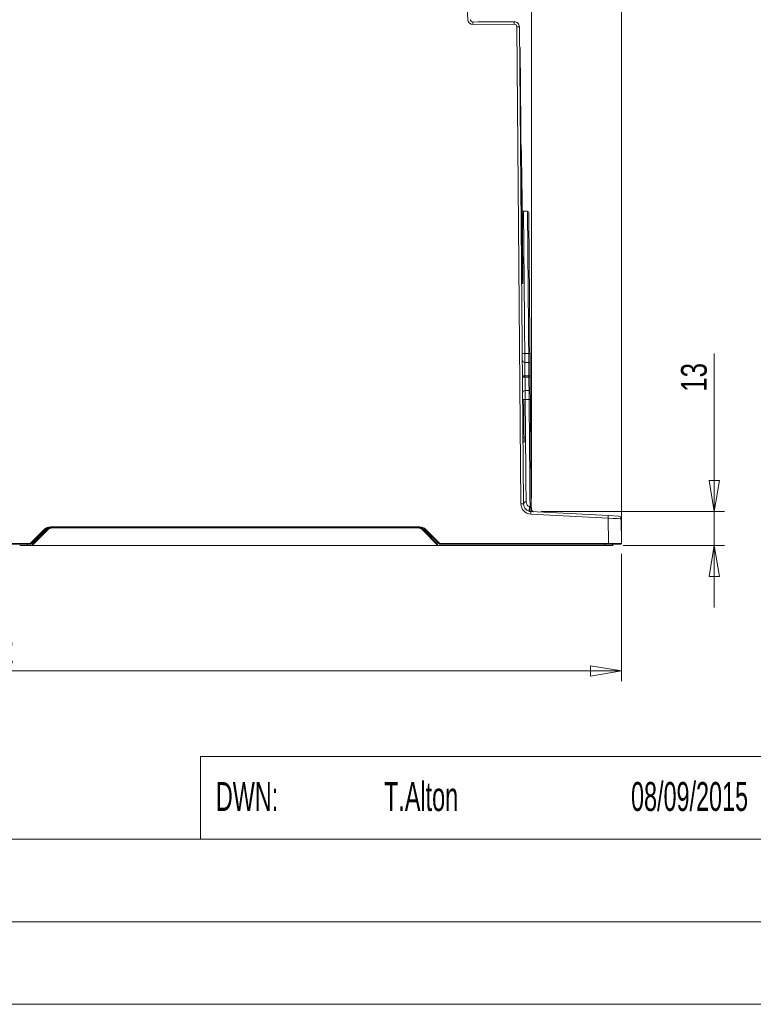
# Model space of a CAD drawing. Header units: millimetres. Extents: x 0 to 2100, y 0 to 1485.
# Tile 65 of 123: x 1137 to 1493, y 35 to 512. Entities that reach past the tile are written whole.
import ezdxf

# ---------------------------------------------------------------- set-up
doc = ezdxf.new("R2010")
doc.units = ezdxf.units.MM
doc.header["$LTSCALE"] = 5
doc.styles.add('SLDTEXTSTYLE0', font='TXT', dxfattribs={"width": 0.605})
doc.styles.add('SLDTEXTSTYLE1', font='TXT', dxfattribs={"width": 0.75})
doc.dimstyles.new('SLDDIMSTYLE0', dxfattribs={"dimtxt": 12.5, "dimasz": 15, "dimexe": 0, "dimexo": 0.0625, "dimgap": 3.125, "dimtad": 1, "dimdec": 0, "dimlfac": 0.8, "dimrnd": 1e-09, "dimzin": 12, "dimdsep": 46, "dimtxsty": 'SLDTEXTSTYLE1', "dimblk1": 'CLOSED', "dimblk2": 'CLOSED', "dimsah": 1, "dimcen": 0.09, "dimadec": 0, "dimazin": 3, "dimtfac": 1, "dimtofl": 0, "dimtmove": 0, "dimatfit": 3, "dimldrblk": 'CLOSED', "dimfxl": 0, "dimfrac": 2, "dimtolj": 1, "dimtzin": 12, "dimarcsym": 0})
doc.dimstyles.new('SLDDIMSTYLE2', dxfattribs={"dimtxt": 12.5, "dimasz": 15, "dimexe": 0, "dimexo": 0.0625, "dimgap": 3.125, "dimtad": 1, "dimdec": 0, "dimlfac": 0.8, "dimrnd": 1e-09, "dimzin": 12, "dimdsep": 46, "dimtxsty": 'SLDTEXTSTYLE1', "dimblk1": 'CLOSED', "dimblk2": 'CLOSED', "dimsah": 1, "dimcen": 0.09, "dimadec": 0, "dimazin": 3, "dimtfac": 1, "dimtmove": 0, "dimatfit": 0, "dimldrblk": 'CLOSED', "dimfxl": 0, "dimfrac": 2, "dimtolj": 1, "dimtzin": 12, "dimarcsym": 0})

# ---------------------------------------------------------------- blocks, each defined once
blk = doc.blocks.new('_CLOSED')
at = {"color": 0, "linetype": 'ByBlock', "lineweight": -2}
for p, q in [((-1, 0.166667), (0, 0)), ((-1, 0.166667), (-1, -0.166667)), ((0, 0), (-1, -0.166667)), ((0, 0), (-1, 0))]:
    blk.add_line(p, q, dxfattribs=at)
blk = doc.blocks.new('_D_8')
at = {"color": 7, "linetype": 'Continuous', "lineweight": 0}
for p, q in [((1336.11, 551.19), (1336.11, 650.58)), ((1428.91, 262.98), (1428.91, 650.58)), ((1428.91, 645.58), (1336.11, 645.58))]:
    blk.add_line(p, q, dxfattribs=at)
at = {"color": 7, "linetype": 'Continuous', "lineweight": 0, "xscale": 15, "yscale": 15, "rotation": 180.0000000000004}
blk.add_blockref('_CLOSED', (1336.11, 645.58), dxfattribs=at)
at = {"color": 7, "linetype": 'Continuous', "lineweight": 0, "xscale": 15, "yscale": 15}
blk.add_blockref('_CLOSED', (1428.91, 645.58), dxfattribs=at)
at = {"color": 7, "linetype": 'Continuous', "lineweight": 0, "insert": (1373.28, 661.69), "char_height": 12.5, "attachment_point": 1, "style": 'SLDTEXTSTYLE1'}
blk.add_mtext('74', dxfattribs=at)
blk = doc.blocks.new('_D_9')
at = {"color": 7, "linetype": 'Continuous', "lineweight": 0}
for p, q in [((864.18, 549.44), (864.18, 715.62)), ((1428.91, 262.98), (1428.91, 715.62)), ((1428.91, 710.62), (864.18, 710.62))]:
    blk.add_line(p, q, dxfattribs=at)
at = {"color": 7, "linetype": 'Continuous', "lineweight": 0, "xscale": 15, "yscale": 15, "rotation": 180.0000000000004}
blk.add_blockref('_CLOSED', (864.18, 710.62), dxfattribs=at)
at = {"color": 7, "linetype": 'Continuous', "lineweight": 0, "xscale": 15, "yscale": 15}
blk.add_blockref('_CLOSED', (1428.91, 710.62), dxfattribs=at)
at = {"color": 7, "linetype": 'Continuous', "lineweight": 0, "insert": (1132.69, 726.73), "char_height": 12.5, "attachment_point": 1, "style": 'SLDTEXTSTYLE1'}
blk.add_mtext('452', dxfattribs=at)
blk = doc.blocks.new('_D_10')
at = {"color": 7, "linetype": 'Continuous', "lineweight": 0}
for p, q in [((825.43, 450.25), (825.43, 739.23)), ((1428.91, 262.98), (1428.91, 739.23)), ((825.43, 734.23), (1428.91, 734.23))]:
    blk.add_line(p, q, dxfattribs=at)
at = {"color": 7, "linetype": 'Continuous', "lineweight": 0, "xscale": 15, "yscale": 15}
for p, rotation in [((825.43, 734.23), 179.9999999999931), ((1428.91, 734.23), 359.9999999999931)]:
    blk.add_blockref('_CLOSED', p, dxfattribs=dict(at, rotation=rotation))
at = {"color": 7, "linetype": 'Continuous', "lineweight": 0, "insert": (1113.32, 750.34), "char_height": 12.5, "attachment_point": 1, "style": 'SLDTEXTSTYLE1'}
blk.add_mtext('483', dxfattribs=at)
blk = doc.blocks.new('_D_11')
at = {"color": 7, "linetype": 'Continuous', "lineweight": 0}
for p, q in [((809.9, 335.25), (809.9, 764.07)), ((1428.91, 262.98), (1428.91, 764.07)), ((809.9, 759.07), (1428.91, 759.07))]:
    blk.add_line(p, q, dxfattribs=at)
at = {"color": 7, "linetype": 'Continuous', "lineweight": 0, "xscale": 15, "yscale": 15}
for p, rotation in [((809.9, 759.07), 180.0000000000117), ((1428.91, 759.07), 1.165355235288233e-11)]:
    blk.add_blockref('_CLOSED', p, dxfattribs=dict(at, rotation=rotation))
at = {"color": 7, "linetype": 'Continuous', "lineweight": 0, "insert": (1105.55, 775.18), "char_height": 12.5, "attachment_point": 1, "style": 'SLDTEXTSTYLE1'}
blk.add_mtext('495', dxfattribs=at)
blk = doc.blocks.new('_D_12')
at = {"color": 7, "linetype": 'Continuous', "lineweight": 0}
for p, q in [((826.38, 253.74), (826.38, 191.39)), ((1428.91, 252.98), (1428.91, 191.39)), ((1428.91, 196.39), (826.38, 196.39))]:
    blk.add_line(p, q, dxfattribs=at)
at = {"color": 7, "linetype": 'Continuous', "lineweight": 0, "xscale": 15, "yscale": 15, "rotation": 180.0000000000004}
blk.add_blockref('_CLOSED', (826.38, 196.39), dxfattribs=at)
at = {"color": 7, "linetype": 'Continuous', "lineweight": 0, "xscale": 15, "yscale": 15}
blk.add_blockref('_CLOSED', (1428.91, 196.39), dxfattribs=at)
at = {"color": 7, "linetype": 'Continuous', "lineweight": 0, "insert": (1113.79, 212.51), "char_height": 12.5, "attachment_point": 1, "style": 'SLDTEXTSTYLE1'}
blk.add_mtext('482', dxfattribs=at)
blk = doc.blocks.new('_D_13')
at = {"color": 7, "linetype": 'Continuous', "lineweight": 0}
for p, q in [((1193.98, 561.43), (702.69, 561.43)), ((707.69, 257.05), (707.69, 561.43)), ((825.39, 257.05), (702.69, 257.05))]:
    blk.add_line(p, q, dxfattribs=at)
at = {"color": 7, "linetype": 'Continuous', "lineweight": 0, "xscale": 15, "yscale": 15}
for p, rotation in [((707.69, 561.43), 90.0000000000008), ((707.69, 257.05), 270.0000000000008)]:
    blk.add_blockref('_CLOSED', p, dxfattribs=dict(at, rotation=rotation))
at = {"color": 7, "linetype": 'Continuous', "lineweight": 0, "insert": (691.58, 395.39), "char_height": 12.5, "attachment_point": 1, "rotation": 90, "style": 'SLDTEXTSTYLE1'}
blk.add_mtext('244', dxfattribs=at)
blk = doc.blocks.new('_D_14')
at = {"color": 7, "linetype": 'Continuous', "lineweight": 0}
for p, q in [((1473.91, 273.52), (1473.91, 349.97)), ((1390.11, 273.52), (1478.91, 273.52)), ((1473.91, 257.05), (1473.91, 273.52)), ((1429.78, 257.05), (1478.91, 257.05)), ((1473.91, 257.05), (1473.91, 227.05))]:
    blk.add_line(p, q, dxfattribs=at)
at = {"color": 7, "linetype": 'Continuous', "lineweight": 0, "xscale": 15, "yscale": 15}
for p, rotation in [((1473.91, 273.52), 270.0000000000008), ((1473.91, 257.05), 90.00000000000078)]:
    blk.add_blockref('_CLOSED', p, dxfattribs=dict(at, rotation=rotation))
at = {"color": 7, "linetype": 'Continuous', "lineweight": 0, "insert": (1457.8, 331.49), "char_height": 12.5, "attachment_point": 1, "rotation": 90, "style": 'SLDTEXTSTYLE1'}
blk.add_mtext('13', dxfattribs=at)
blk = doc.blocks.new('_D_15')
at = {"color": 7, "linetype": 'Continuous', "lineweight": 0}
for p, q in [((1385.32, 279.81), (1385.32, 625.62)), ((1428.91, 262.98), (1428.91, 625.62)), ((1385.32, 620.62), (1355.32, 620.62)), ((1428.91, 620.62), (1385.32, 620.62)), ((1428.91, 620.62), (1458.91, 620.62))]:
    blk.add_line(p, q, dxfattribs=at)
at = {"color": 7, "linetype": 'Continuous', "lineweight": 0, "xscale": 15, "yscale": 15}
blk.add_blockref('_CLOSED', (1385.32, 620.62), dxfattribs=at)
at = {"color": 7, "linetype": 'Continuous', "lineweight": 0, "xscale": 15, "yscale": 15, "rotation": 180.0000000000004}
blk.add_blockref('_CLOSED', (1428.91, 620.62), dxfattribs=at)
at = {"color": 7, "linetype": 'Continuous', "lineweight": 0, "insert": (1397.88, 636.73), "char_height": 12.5, "attachment_point": 1, "style": 'SLDTEXTSTYLE1'}
blk.add_mtext('35', dxfattribs=at)
blk = doc.blocks.new('_D_16')
at = {"color": 7, "linetype": 'Continuous', "lineweight": 0}
for p, q in [((1150.78, 551.19), (1150.78, 685.62)), ((1428.91, 262.98), (1428.91, 685.62)), ((1428.91, 680.62), (1150.78, 680.62))]:
    blk.add_line(p, q, dxfattribs=at)
at = {"color": 7, "linetype": 'Continuous', "lineweight": 0, "xscale": 15, "yscale": 15, "rotation": 180.0000000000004}
blk.add_blockref('_CLOSED', (1150.78, 680.62), dxfattribs=at)
at = {"color": 7, "linetype": 'Continuous', "lineweight": 0, "xscale": 15, "yscale": 15}
blk.add_blockref('_CLOSED', (1428.91, 680.62), dxfattribs=at)
at = {"color": 7, "linetype": 'Continuous', "lineweight": 0, "insert": (1275.99, 696.73), "char_height": 12.5, "attachment_point": 1, "style": 'SLDTEXTSTYLE1'}
blk.add_mtext('223', dxfattribs=at)

msp = doc.modelspace()

# ---------------------------------------------------------------- linework, layer by layer
at = {"color": 7, "linetype": 'Continuous', "lineweight": 15}
for p, q in [((1354.54, 511.61), (1354.08, 520.39)), ((1357.05, 510.48), (1377.01, 510.65)), ((1359.75, 510.53), (1361.68, 510.55)), ((1361.68, 510.55), (1377.01, 510.68)), ((1377.03, 509.41), (1357.06, 509.24)), ((1380.3, 277.23), (1378.29, 508.18)), ((1379.54, 508.18), (1381.55, 277.23)), ((1379.62, 498.22), (1379.87, 498.22)), ((1379.88, 497.6), (1379.63, 497.59)), ((1379.87, 498.22), (1379.88, 497.6)), ((1379.88, 497.6), (1380.85, 386.35)), ((1380.56, 448.68), (1380.3, 448.71)), ((1380.56, 448.68), (1380.62, 441.18)), ((1380.62, 441.18), (1380.37, 441.17)), ((1380.64, 439.12), (1380.39, 439.12)), ((1380.62, 441.18), (1380.64, 439.12)), ((1380.64, 439.12), (1380.71, 431.18)), ((1380.71, 431.18), (1380.46, 431.18)), ((1380.85, 429.43), (1380.47, 429.43)), ((1380.71, 431.18), (1380.72, 429.43)), ((1380.72, 429.44), (1380.85, 429.43)), ((1380.85, 429.43), (1380.85, 428.81)), ((1380.85, 428.81), (1381.22, 386.35)), ((1383.46, 418.85), (1381.51, 418.88)), ((1380.6, 386.35), (1380.85, 386.35)), ((1380.85, 386.35), (1380.85, 385.73)), ((1381.22, 386.35), (1381.24, 385.1)), ((1380.85, 385.73), (1380.6, 385.72)), ((1380.61, 385.1), (1381.24, 385.1)), ((1381.24, 384.48), (1380.62, 384.47)), ((1381.25, 383.85), (1380.62, 383.85)), ((1381.24, 385.1), (1381.24, 384.48)), ((1381.24, 384.48), (1381.25, 383.85)), ((1382.14, 350.01), (1384.05, 350)), ((1384.67, 349.92), (1384.71, 345.03)), ((1384.1, 345.65), (1382.17, 345.68)), ((1382.24, 339.14), (1382.24, 338.64)), ((1384.15, 339.14), (1382.24, 339.14)), ((1384.15, 338.64), (1382.24, 338.64)), ((1384.15, 338.64), (1384.15, 339.14)), ((1384.76, 339.15), (1384.77, 338.65)), ((1384.2, 332.14), (1382.31, 332.1)), ((1384.82, 332.77), (1384.86, 327.87)), ((1381.62, 327.08), (1381.12, 327.08)), ((1381.62, 327.08), (1381.68, 319.58)), ((1384.25, 327.78), (1382.34, 327.78)), ((1381.68, 319.58), (1381.18, 319.58)), ((1381.68, 319.58), (1381.7, 317.94)), ((1381.7, 317.73), (1381.2, 317.72)), ((1381.73, 313.57), (1381.23, 313.56)), ((1381.77, 309.38), (1381.27, 309.38)), ((1381.79, 307.08), (1381.29, 307.08)), ((1381.77, 309.16), (1381.79, 307.08)), ((1384.7, 275.82), (1384.85, 275.72)), ((1422.55, 270.31), (1385.04, 272.28)), ((1385.11, 273.52), (1422.62, 271.55)), ((1385.28, 275.03), (1385.32, 274.68)), ((1422.66, 257.98), (1422.55, 270.31)), ((1422.62, 271.55), (1427.62, 271.29)), ((1428.8, 270.05), (1428.91, 257.98)), ((1142.56, 257.98), (1149.5, 264.92)), ((1149.71, 264.71), (1142.77, 257.77)), ((1143.86, 257.75), (1150.81, 264.71)), ((1150.99, 264.53), (1144.03, 257.58)), ((1149.92, 264.5), (1148.06, 262.64)), ((1152.36, 266.11), (1331.24, 266.11)), ((1152.36, 265.8), (1152.36, 266.11)), ((1153.46, 265.8), (1152.36, 265.8)), ((1153.46, 265.56), (1153.46, 265.8)), ((1153.46, 265.8), (1330.26, 265.8)), ((1330.26, 265.56), (1153.46, 265.56)), ((1209.38, 265.8), (1209.38, 265.8)), ((1213.8, 265.8), (1213.8, 265.8)), ((1255.42, 265.8), (1255.42, 265.8)), ((1259.19, 265.8), (1259.19, 265.8)), ((1263.61, 265.8), (1263.61, 265.8)), ((1313.65, 265.8), (1313.65, 265.8)), ((1319.31, 265.8), (1319.31, 265.8)), ((1331.24, 265.8), (1330.26, 265.8)), ((1330.26, 265.56), (1330.26, 265.8)), ((1331.24, 265.8), (1331.24, 266.11)), ((1339.94, 257.33), (1332.74, 264.53)), ((1332.91, 264.71), (1339.94, 257.68)), ((1335.54, 262.64), (1333.68, 264.5)), ((1340.83, 257.77), (1333.89, 264.71)), ((1334.11, 264.92), (1341.04, 257.98)), ((1080.81, 257.98), (1142.56, 257.98)), ((1142.56, 257.68), (1080.81, 257.68)), ((1141.2, 257.68), (1141.24, 257.05)), ((1141.2, 257.68), (1141.24, 257.05)), ((1142.56, 257.68), (1142.56, 257.98)), ((1143.53, 257.05), (1143.54, 257.78)), ((1143.54, 257.78), (1146.26, 260.5)), ((1143.78, 257.05), (1143.78, 257.58)), ((1143.86, 257.75), (1143.86, 257.75)), ((1144.03, 257.58), (1144.03, 257.05)), ((1336.19, 261.43), (1337.07, 261.43)), ((1339.94, 257.68), (1339.94, 257.33)), ((1341.04, 257.98), (1422.66, 257.98)), ((1341.04, 257.98), (1341.04, 257.68)), ((1422.66, 257.68), (1341.04, 257.68)), ((1422.66, 257.98), (1422.66, 257.68)), ((1428.61, 257.68), (1422.66, 257.68)), ((1424.77, 257.68), (1424.78, 257.05)), ((1141.24, 257.05), (1141.24, 257.05)), ((1141.24, 257.05), (1143.53, 257.05)), ((1143.78, 257.05), (1143.53, 257.05)), ((1144.03, 257.05), (1143.78, 257.05)), ((1144.03, 257.05), (1339.95, 257.05)), ((1339.94, 257.33), (1339.95, 257.05)), ((1339.95, 257.05), (1420.92, 257.05)), ((1424.78, 257.05), (1420.92, 257.05))]:
    msp.add_line(p, q, dxfattribs=at)
at = {"color": 8, "linetype": 'Continuous', "lineweight": 15}
for p, q in [((1380.85, 428.81), (1380.48, 428.8)), ((1381.22, 386.35), (1380.85, 386.35)), ((1148.61, 262.67), (1148.61, 262.5)), ((1148.61, 262.67), (1148.78, 262.67)), ((1152.36, 265.8), (1152.36, 265.64)), ((1209.13, 265.8), (1209.13, 265.8)), ((1209.63, 265.8), (1209.63, 265.8)), ((1213.55, 265.8), (1213.55, 265.8)), ((1214.03, 265.8), (1214.03, 265.8)), ((1255.18, 265.8), (1255.18, 265.8)), ((1255.67, 265.8), (1255.67, 265.8)), ((1258.94, 265.8), (1258.94, 265.8)), ((1259.44, 265.8), (1259.44, 265.8)), ((1263.36, 265.8), (1263.36, 265.8)), ((1263.86, 265.8), (1263.86, 265.8)), ((1313.4, 265.8), (1313.4, 265.8)), ((1313.9, 265.8), (1313.9, 265.8)), ((1319.06, 265.8), (1319.06, 265.8)), ((1319.56, 265.8), (1319.56, 265.8)), ((1334.95, 262.67), (1334.99, 262.67)), ((1334.99, 262.67), (1334.99, 262.63)), ((1335.94, 261.68), (1336.63, 261.68)), ((1337.4, 261.18), (1336.44, 261.18)), ((1420.92, 257.05), (1420.92, 257.68))]:
    msp.add_line(p, q, dxfattribs=at)
at = {"color": 7, "linetype": 'Continuous', "lineweight": 0}
for p, q in [((1225, 155), (1225, 115)), ((1225, 155), (1525, 155)), ((837.79, 115), (1225, 115)), ((1225, 115), (2065, 115)), ((837.79, 75), (1225, 75)), ((1225, 75), (1825, 75)), ((35, 35), (2065, 35))]:
    msp.add_line(p, q, dxfattribs=at)
at = {"color": 7, "linetype": 'Continuous', "lineweight": 15, "flags": 128}
for points in [[(1357.06, 509.24), (1357.06, 509.48), (1357.05, 509.72), (1357.05, 509.93), (1357.05, 510.12), (1357.05, 510.27), (1357.05, 510.39), (1357.05, 510.46), (1357.05, 510.48)], [(1377.03, 509.41), (1377.02, 509.66), (1377.02, 509.89), (1377.02, 510.1), (1377.02, 510.29), (1377.02, 510.45), (1377.02, 510.56), (1377.01, 510.63), (1377.01, 510.65)], [(1381.01, 339.13), (1381.03, 339.13), (1381.1, 339.13), (1381.22, 339.13), (1381.37, 339.13), (1381.56, 339.14), (1381.77, 339.14), (1382, 339.14), (1382.24, 339.14)], [(1381.02, 338.63), (1381.04, 338.63), (1381.11, 338.63), (1381.22, 338.63), (1381.37, 338.63), (1381.56, 338.64), (1381.77, 338.64), (1382, 338.64), (1382.24, 338.64)], [(1384.76, 339.15), (1384.75, 339.15), (1384.71, 339.15), (1384.66, 339.15), (1384.58, 339.15), (1384.49, 339.14), (1384.38, 339.14), (1384.27, 339.14), (1384.15, 339.14)], [(1384.77, 338.65), (1384.75, 338.65), (1384.72, 338.65), (1384.66, 338.65), (1384.59, 338.65), (1384.49, 338.64), (1384.39, 338.64), (1384.27, 338.64), (1384.15, 338.64)], [(1385.11, 273.52), (1384.94, 273.58), (1384.8, 273.75), (1384.69, 274.02), (1384.62, 274.35), (1384.61, 274.72), (1384.64, 275.09), (1384.72, 275.44), (1384.85, 275.72)], [(1385.11, 273.52), (1385.1, 273.49), (1385.1, 273.42), (1385.09, 273.31), (1385.09, 273.16), (1385.08, 272.97), (1385.06, 272.75), (1385.05, 272.52), (1385.04, 272.28)], [(1422.62, 271.55), (1422.62, 271.53), (1422.61, 271.46), (1422.61, 271.34), (1422.6, 271.19), (1422.59, 271), (1422.58, 270.79), (1422.57, 270.56), (1422.55, 270.31)]]:
    msp.add_lwpolyline(points, dxfattribs=at)
at = {"color": 7, "linetype": 'Continuous', "lineweight": 15}
for centre, radius, start, end in [((1357.04, 511.74), 2.5, 183, 270.5), ((1357.04, 511.73), 1.25, 183, 270.5), ((1359.75, 510.23), 0.3, 90.5, 116.0336), ((1377.04, 508.15), 2.5, 0.5, 90.5), ((1377.04, 508.16), 1.25, 0.5, 90.5), ((1378.91, 472.36), 35.82, 89.0002, 90.9998), ((1381.55, 420.13), 1.25, 240.5, 269.5343), ((1383.45, 418.22), 0.625, 0.4386, 87.547), ((1382.19, 346.93), 1.25, 180.5, 269), ((1384.08, 345.03), 0.625, 0.5, 89), ((1382.33, 330.85), 1.25, 91, 180.5), ((1384.19, 332.76), 0.625, 271, 0.5), ((1385.3, 277.27), 5, 180.5, 267), ((1380.93, 241.42), 35.82, 89.0002, 90.9998), ((1382.67, 277.07), 1.13, 84.2766, 171.7327), ((1385.3, 277.26), 3.75, 180.5, 267), ((1386.41, 274.49), 2.17, 142.2694, 203.7343), ((1386.48, 274.69), 1.24, 164.109, 266.1762), ((1384.9, 275.2), 0.415, 335.9603, 0.3441), ((1386.57, 274.69), 1.25, 180.5, 267), ((1427.55, 270.04), 1.25, 0.5, 87), ((1139.49, 254.17), 12.06, 44.6472, 46.0643), ((1148.61, 258.3), 4.38, 90, 97.1739), ((1152.36, 262.06), 4.05, 90, 135), ((1140.88, 256.2), 12.26, 43.9431, 45.3542), ((1152.36, 262.05), 3.75, 90, 135), ((1141.34, 256.02), 12.06, 44.6472, 46.0643), ((1153.46, 262.05), 3.75, 90, 135), ((1143.84, 257.47), 10.05, 44.6472, 46.0643), ((1153.46, 262.06), 3.5, 90, 135), ((1330.26, 262.05), 3.75, 45, 90), ((1330.26, 262.06), 3.5, 45, 90), ((1331.24, 262.06), 4.05, 45, 90), ((1331.24, 262.05), 3.75, 45, 90), ((1339.88, 257.47), 10.05, 133.9357, 135.3528), ((1342.26, 256.02), 12.06, 133.9357, 135.3528), ((1342.72, 256.2), 12.26, 134.6458, 136.0569), ((1334.99, 258.3), 4.38, 82.8261, 90), ((1344.11, 254.17), 12.06, 133.9357, 135.3528), ((1133.94, 249.26), 12.26, 43.9431, 45.3542), ((1142.56, 257.98), 0.3, 270, 315), ((1144.03, 257.58), 0.25, 135, 179.5), ((1144.03, 257.58), 0.25, 135.0002, 179.4994), ((1143.91, 250.41), 7.16, 89.0002, 90.9998), ((1136.89, 250.52), 10.05, 44.6472, 46.0643), ((1148.61, 258.3), 3.75, 97.3719, 135), ((1153.41, 267.56), 10.05, 224.6472, 226.0643), ((1334.99, 258.3), 3.75, 45, 80.3719), ((1349.66, 249.26), 12.26, 134.6458, 136.0569), ((1341.04, 257.98), 0.3, 225, 270), ((1428.61, 257.98), 0.3, 270, 0.5)]:
    msp.add_arc(centre, radius, start, end, dxfattribs=at)
at = {"color": 8, "linetype": 'Continuous', "lineweight": 15}
for centre, radius, start, end in [((1362.1, 510.52), 0.42, 176.2736, 180.2769), ((1377.43, 510.66), 0.42, 176.2736, 180.2769), ((1152.36, 262.06), 3.45, 96.9817, 135), ((1331.24, 262.06), 3.45, 45, 79.9046), ((1149.09, 257.68), 4, 114.6995, 135)]:
    msp.add_arc(centre, radius, start, end, dxfattribs=at)
at = {"color": 7, "linetype": 'Continuous', "lineweight": 15}
for centre, major_axis, ratio, start_param, end_param in [((1422.55, 270.3), (6.25, -0.25), 0.001741, 0.000085, 1.570805), ((1143.54, 257.78), (0.248, -0.207), 0.00519, 4.716711, 6.281337), ((1143.54, 257.78), (0.321, -0.032), 0.00672, 4.713061, 6.277687), ((1143.53, 257.07), (0.254, 0.507), 0.001697, 6.279732, 6.285826), ((1422.66, 257.98), (6.25, 0), 0.000419, 0.000003, 1.570724)]:
    msp.add_ellipse(centre, major_axis=major_axis, ratio=ratio, start_param=start_param, end_param=end_param, dxfattribs=at)
at = {"color": 8, "linetype": 'Continuous', "lineweight": 15}
for points, knots in [([(1381.53, 418.81), (1381.53, 418.83), (1381.53, 418.88), (1381.54, 418.4), (1381.55, 417.34), (1381.56, 415.69), (1381.58, 413.51), (1381.6, 410.82), (1381.63, 407.58), (1381.67, 403.85), (1381.7, 399.68), (1381.74, 395.11), (1381.79, 390.08), (1381.84, 384.68), (1381.89, 379), (1381.94, 373.06), (1381.99, 366.8), (1382.06, 359.14), (1382.11, 353.45), (1382.14, 350.01)], [0, 0, 0, 0, 0.023007, 0.081327, 0.140916, 0.200943, 0.258856, 0.317171, 0.376754, 0.436775, 0.494696, 0.553018, 0.612609, 0.672639, 0.730555, 0.788873, 0.848459, 0.908484, 1, 1, 1, 1]), ([(1384.05, 350), (1384.02, 353.5), (1383.97, 359.17), (1383.91, 366.75), (1383.85, 372.94), (1383.8, 378.96), (1383.75, 384.67), (1383.71, 390.02), (1383.66, 395), (1383.62, 399.64), (1383.59, 403.83), (1383.55, 407.52), (1383.53, 410.73), (1383.5, 413.47), (1383.48, 415.66), (1383.47, 417.3), (1383.46, 418.35), (1383.46, 418.85), (1383.46, 418.79), (1383.46, 418.78)], [0, 0, 0, 0, 0.092937, 0.150812, 0.20909, 0.268634, 0.328616, 0.386496, 0.444778, 0.504327, 0.564315, 0.622187, 0.680461, 0.740002, 0.799981, 0.857859, 0.916139, 0.975686, 1, 1, 1, 1])]:
    msp.add_open_spline(points, degree=3, knots=knots, dxfattribs=at)
at = {"color": 7, "linetype": 'Continuous', "lineweight": 15}
for points, knots in [([(1384.07, 418.16), (1384.07, 418.18), (1384.07, 418.24), (1384.08, 417.77), (1384.08, 416.73), (1384.1, 415.1), (1384.12, 412.96), (1384.14, 410.3), (1384.17, 407.1), (1384.2, 403.41), (1384.24, 399.29), (1384.28, 394.76), (1384.32, 389.78), (1384.37, 384.44), (1384.41, 378.82), (1384.47, 372.93), (1384.52, 366.73), (1384.59, 359.08), (1384.64, 353.39), (1384.67, 349.92)], [0, 0, 0, 0, 0.0243887, 0.0823499, 0.1419952, 0.2016404, 0.2595959, 0.3175512, 0.3771901, 0.4368289, 0.4947921, 0.5527552, 0.6124026, 0.6720499, 0.7300085, 0.7879669, 0.847609, 0.9072511, 1, 1, 1, 1]), ([(1382.14, 350.01), (1382.15, 349.46), (1382.15, 348.35), (1382.16, 346.98), (1382.17, 346.03), (1382.17, 345.71), (1382.17, 345.69), (1382.17, 345.68)], [0, 0, 0, 0, 0.235625, 0.47125, 0.70687, 0.942486, 1, 1, 1, 1]), ([(1384.1, 345.65), (1384.1, 345.68), (1384.09, 345.75), (1384.09, 346.42), (1384.08, 347.6), (1384.06, 348.88), (1384.06, 349.72), (1384.05, 350)], [0, 0, 0, 0, 0.174854, 0.410324, 0.645795, 0.881276, 1, 1, 1, 1]), ([(1382.17, 345.68), (1382.17, 345.68), (1382.17, 345.68), (1382.17, 345.55), (1382.18, 344.81), (1382.2, 343.32), (1382.22, 341.45), (1382.23, 339.98), (1382.24, 339.24), (1382.24, 339.14), (1382.24, 339.14)], [0, 0, 0, 0, 0.000007, 0.139483, 0.354137, 0.568354, 0.783459, 0.971159, 0.999993, 1, 1, 1, 1]), ([(1384.15, 339.14), (1384.15, 339.14), (1384.14, 339.87), (1384.13, 341.34), (1384.11, 343.28), (1384.1, 344.76), (1384.1, 345.49), (1384.1, 345.65), (1384.1, 345.65), (1384.1, 345.65)], [0, 0, 0, 0, 0.000007, 0.214449, 0.429051, 0.643152, 0.857987, 0.981624, 1, 1, 1, 1]), ([(1384.71, 345.03), (1384.71, 345), (1384.71, 344.93), (1384.72, 344.22), (1384.73, 342.89), (1384.74, 341.13), (1384.76, 339.81), (1384.76, 339.15)], [0, 0, 0, 0, 0.141944, 0.356753, 0.570887, 0.78546, 1, 1, 1, 1]), ([(1382.24, 338.64), (1382.24, 338.64), (1382.25, 338.17), (1382.26, 336.96), (1382.28, 335.13), (1382.3, 333.45), (1382.31, 332.41), (1382.31, 332.11), (1382.31, 332.1), (1382.31, 332.1)], [0, 0, 0, 0, 0.000007, 0.13938, 0.354078, 0.568329, 0.783463, 0.971454, 1, 1, 1, 1]), ([(1384.2, 332.14), (1384.2, 332.14), (1384.2, 332.14), (1384.2, 332.38), (1384.19, 333.46), (1384.18, 335.12), (1384.17, 336.89), (1384.16, 338.1), (1384.15, 338.58), (1384.15, 338.64), (1384.15, 338.64)], [0, 0, 0, 0, 0.000007, 0.214483, 0.429119, 0.643256, 0.858135, 0.981795, 0.999993, 1, 1, 1, 1]), ([(1384.77, 338.65), (1384.77, 338.21), (1384.78, 337.12), (1384.79, 335.46), (1384.81, 333.97), (1384.82, 332.96), (1384.82, 332.83), (1384.82, 332.77)], [0, 0, 0, 0, 0.141797, 0.35665, 0.570819, 0.785426, 1, 1, 1, 1]), ([(1382.31, 332.1), (1382.31, 332.05), (1382.31, 331.94), (1382.32, 331.07), (1382.33, 329.8), (1382.33, 328.6), (1382.34, 327.91), (1382.34, 327.78)], [0, 0, 0, 0, 0.235648, 0.471297, 0.706949, 0.942605, 1, 1, 1, 1]), ([(1384.25, 327.78), (1384.24, 328.19), (1384.23, 329.16), (1384.22, 330.5), (1384.21, 331.58), (1384.2, 332.08), (1384.2, 332.12), (1384.2, 332.14)], [0, 0, 0, 0, 0.174768, 0.410315, 0.645861, 0.881396, 1, 1, 1, 1]), ([(1381.11, 327.59), (1381.13, 327.62), (1381.17, 327.66), (1381.45, 327.72), (1381.85, 327.76), (1382.18, 327.77), (1382.34, 327.78)], [0, 0, 0, 0, 0.25, 0.5, 0.75, 1, 1, 1, 1]), ([(1382.34, 327.78), (1382.37, 324.45), (1382.43, 317.76), (1382.5, 309.22), (1382.57, 302.09), (1382.62, 296.27), (1382.67, 290.67), (1382.71, 286.31), (1382.74, 282.1), (1382.77, 279.78), (1382.78, 278.19)], [0, 0, 0, 0, 0.175069, 0.353017, 0.467703, 0.583186, 0.70118, 0.820041, 0.876826, 1, 1, 1, 1]), ([(1384.7, 275.82), (1384.68, 277.07), (1384.66, 279.56), (1384.63, 283.76), (1384.59, 288.28), (1384.54, 293.28), (1384.5, 298.73), (1384.45, 304.67), (1384.39, 310.92), (1384.35, 315.67), (1384.31, 319.96), (1384.28, 323.4), (1384.26, 326.45), (1384.25, 327.78)], [0, 0, 0, 0, 0.09644, 0.19288, 0.291531, 0.390182, 0.498164, 0.606145, 0.717264, 0.828382, 0.849529, 0.934159, 1, 1, 1, 1]), ([(1384.86, 327.87), (1384.89, 324.43), (1384.94, 318.83), (1385, 311.32), (1385.06, 305.17), (1385.11, 299.21), (1385.16, 293.6), (1385.2, 288.43), (1385.25, 283.67), (1385.28, 279.2), (1385.31, 276.53), (1385.32, 275.2)], [0, 0, 0, 0, 0.166512, 0.271343, 0.376175, 0.484051, 0.591928, 0.692603, 0.793277, 0.896639, 1, 1, 1, 1]), ([(1381.73, 313.57), (1381.73, 314.18), (1381.72, 315.41), (1381.71, 316.78), (1381.7, 317.58), (1381.7, 317.68), (1381.7, 317.73)], [0, 0, 0, 0, 0.279811, 0.559029, 0.779559, 1, 1, 1, 1]), ([(1381.77, 309.38), (1381.77, 309.44), (1381.77, 309.57), (1381.76, 310.7), (1381.75, 312.11), (1381.74, 313.08), (1381.73, 313.57)], [0, 0, 0, 0, 0.279829, 0.559129, 0.779366, 1, 1, 1, 1]), ([(1382.78, 278.19), (1382.84, 277.77), (1382.95, 277.09), (1383.58, 276.35), (1384.16, 275.97), (1384.55, 275.86), (1384.7, 275.82)], [0, 0, 0, 0, 0.436958, 0.705325, 0.893344, 1, 1, 1, 1]), ([(1384.85, 275.72), (1384.91, 275.67), (1385.08, 275.54), (1385.2, 275.3), (1385.26, 275.12), (1385.28, 275.03)], [0, 0, 0, 0, 0.219678, 0.598081, 1, 1, 1, 1]), ([(1385.32, 275.2), (1385.32, 275.19), (1385.32, 275.09), (1385.32, 274.92), (1385.32, 274.74), (1385.32, 274.68)], [0, 0, 0, 0, 0.080096, 0.716549, 1, 1, 1, 1]), ([(1148.06, 262.64), (1147.83, 262.47), (1147.32, 262.12), (1146.61, 261.57), (1146.17, 261.16), (1145.96, 260.96), (1145.96, 260.96)], [0, 0, 0, 0, 0.312477, 0.671323, 0.995063, 1, 1, 1, 1]), ([(1337.64, 260.96), (1337.64, 260.96), (1337.44, 261.16), (1336.99, 261.57), (1336.28, 262.12), (1335.78, 262.47), (1335.54, 262.64)], [0, 0, 0, 0, 0.004937, 0.328677, 0.687523, 1, 1, 1, 1]), ([(1141.24, 257.05), (1141.09, 257.05), (1140.56, 257.05), (1139.63, 257.05), (1138.61, 257.05), (1137.86, 257.05), (1137.52, 257.05), (1137.49, 257.05), (1137.48, 257.05)], [0, 0, 0, 0, 0.076396, 0.282903, 0.49037, 0.696384, 0.902398, 1, 1, 1, 1])]:
    msp.add_open_spline(points, degree=3, knots=knots, dxfattribs=at)
for points in [[(1380.91, 350.17), (1380.93, 350.15), (1380.97, 350.1), (1381.25, 350.05), (1381.66, 350.01), (1381.98, 350.01), (1382.14, 350.01)], [(1384.67, 349.92), (1384.66, 349.93), (1384.64, 349.95), (1384.5, 349.98), (1384.3, 350), (1384.13, 350), (1384.05, 350)], [(1384.86, 327.87), (1384.85, 327.86), (1384.83, 327.84), (1384.69, 327.81), (1384.49, 327.79), (1384.33, 327.78), (1384.25, 327.78)]]:
    msp.add_open_spline(points, degree=3, dxfattribs=at)

# ---------------------------------------------------------------- texts
at = {"color": 7, "linetype": 'Continuous', "lineweight": 0, "attachment_point": 1, "style": 'SLDTEXTSTYLE0'}
for s, insert, char_height in [('T.Alton', (1313.98, 142.6), 14), ('08/09/2015', (1433.61, 142.6), 14), ('DWN:', (1232.51, 142.6), 14), ('Finger Guards added', (1003.07, 102.76), 14.5521)]:
    msp.add_mtext(s, dxfattribs=dict(at, insert=insert, char_height=char_height))

# ---------------------------------------------------------------- dimensions: what is measured, and where the dimension line sits
at = {"color": 7, "linetype": 'Continuous', "lineweight": 0}
for base, p1, p2, angle, dimstyle, picture, middle in [((1428.91, 759.07), (809.9, 330.25), (1428.91, 257.98), 0, 'SLDDIMSTYLE0', '_D_11', (1119.41, 759.07)), ((707.69, 561.43), (830.39, 257.05), (1198.98, 561.43), 90, 'SLDDIMSTYLE0', '_D_13', (707.69, 409.24)), ((1473.91, 273.52), (1424.78, 257.05), (1385.11, 273.52), 90, 'SLDDIMSTYLE2', '_D_14', (1473.91, 340.73))]:
    dim = msp.add_linear_dim(base=base, p1=p1, p2=p2, angle=angle, dimstyle=dimstyle, dxfattribs=at)
    dim.commit()
    dim.dimension.update_dxf_attribs({"geometry": picture, "text_midpoint": middle, "dimtype": 160})
for base, p1, p2, dimstyle, picture, middle in [((1428.91, 734.23), (825.43, 445.25), (1428.91, 257.98), 'SLDDIMSTYLE0', '_D_10', (1127.17, 734.23)), ((864.18, 710.62), (1428.91, 257.98), (864.18, 544.44), 'SLDDIMSTYLE0', '_D_9', (1146.55, 710.62)), ((1150.78, 680.62), (1428.91, 257.98), (1150.78, 546.19), 'SLDDIMSTYLE0', '_D_16', (1289.84, 680.62)), ((1336.11, 645.58), (1428.91, 257.98), (1336.11, 546.19), 'SLDDIMSTYLE0', '_D_8', (1382.51, 645.58)), ((1385.32, 620.62), (1428.91, 257.98), (1385.32, 274.81), 'SLDDIMSTYLE2', '_D_15', (1407.12, 620.62)), ((826.38, 196.39), (1428.91, 257.98), (826.38, 258.74), 'SLDDIMSTYLE0', '_D_12', (1127.64, 196.39))]:
    dim = msp.add_linear_dim(base=base, p1=p1, p2=p2, dimstyle=dimstyle, dxfattribs=at)
    dim.commit()
    dim.dimension.update_dxf_attribs({"geometry": picture, "text_midpoint": middle, "dimtype": 160})

doc.saveas('drawing.dxf')
